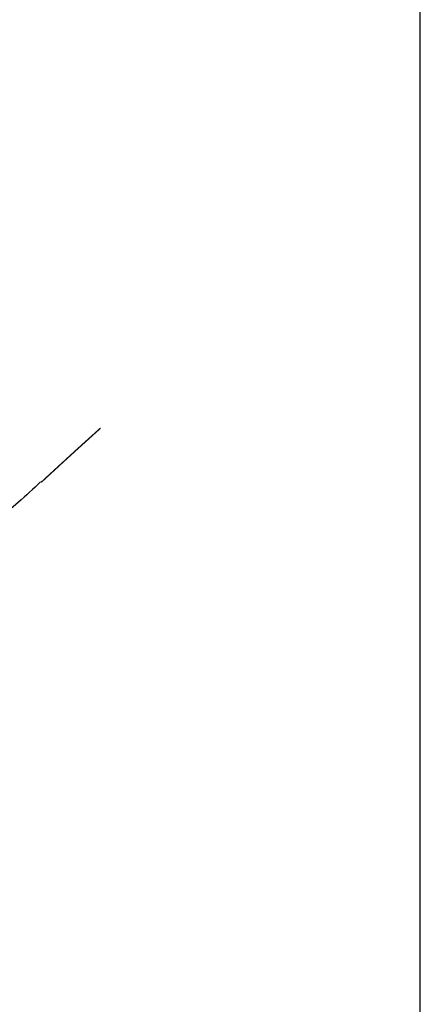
# Model space of a CAD drawing. Header units: millimetres. Extents: x 8 to 538, y 12 to 436.
# Tile 37 of 40: x 298 to 309, y 358 to 385. Entities that reach past the tile are written whole.
import ezdxf

# ---------------------------------------------------------------- set-up
doc = ezdxf.new("R2010")
doc.units = ezdxf.units.MM

msp = doc.modelspace()

# ---------------------------------------------------------------- linework, layer by layer
at = {"color": 7, "linetype": 'Continuous', "lineweight": 30}
msp.add_line((309.032, 281.133), (309.032, 400.265), dxfattribs=at)
for points, knots in [([(298.839, 372.513), (298.84, 372.514), (298.842, 372.516), (298.845, 372.518), (298.847, 372.52), (298.848, 372.521), (298.85, 372.523), (298.852, 372.524), (298.854, 372.526), (298.856, 372.528), (298.858, 372.53), (298.86, 372.532), (298.862, 372.534), (298.865, 372.536), (298.867, 372.539), (298.87, 372.542), (298.874, 372.545), (298.877, 372.548), (298.88, 372.55), (298.883, 372.553), (298.886, 372.556), (298.889, 372.559), (298.892, 372.561), (298.894, 372.564), (298.897, 372.567), (298.9, 372.569), (298.903, 372.572), (298.907, 372.575), (298.91, 372.579), (298.914, 372.582), (298.918, 372.586), (298.922, 372.589), (298.925, 372.592), (298.928, 372.595), (298.931, 372.598), (298.934, 372.601), (298.937, 372.604), (298.94, 372.606), (298.942, 372.608), (298.944, 372.61), (298.946, 372.612), (298.948, 372.614), (298.95, 372.616), (298.953, 372.618), (298.955, 372.62), (298.958, 372.623), (298.96, 372.625), (298.963, 372.627), (298.965, 372.63), (298.968, 372.632), (298.97, 372.634), (298.973, 372.637), (298.976, 372.639), (298.978, 372.642), (298.981, 372.644), (298.984, 372.647), (298.987, 372.65), (298.99, 372.653), (298.993, 372.655), (298.996, 372.658), (298.999, 372.661), (299.002, 372.663), (299.004, 372.666), (299.006, 372.668), (299.008, 372.67), (299.011, 372.672), (299.013, 372.674), (299.016, 372.676), (299.018, 372.679), (299.021, 372.682), (299.024, 372.684), (299.027, 372.687), (299.03, 372.69), (299.033, 372.692), (299.035, 372.694), (299.038, 372.697), (299.04, 372.699), (299.043, 372.702), (299.046, 372.705), (299.05, 372.708), (299.054, 372.712), (299.059, 372.716), (299.064, 372.722), (299.07, 372.727), (299.075, 372.732), (299.081, 372.737), (299.086, 372.741), (299.091, 372.746), (299.095, 372.75), (299.098, 372.753), (299.101, 372.755), (299.103, 372.757), (299.106, 372.76), (299.108, 372.762), (299.111, 372.764), (299.113, 372.767), (299.115, 372.769), (299.118, 372.771), (299.12, 372.773), (299.122, 372.774), (299.124, 372.777), (299.127, 372.779), (299.13, 372.782), (299.133, 372.785), (299.136, 372.788), (299.139, 372.791), (299.142, 372.794), (299.145, 372.796), (299.148, 372.799), (299.151, 372.801), (299.153, 372.804), (299.156, 372.806), (299.159, 372.809), (299.162, 372.812), (299.165, 372.815), (299.168, 372.817), (299.171, 372.82), (299.173, 372.822), (299.175, 372.824), (299.177, 372.826), (299.179, 372.828), (299.182, 372.83), (299.185, 372.833), (299.188, 372.836), (299.192, 372.84), (299.197, 372.844), (299.201, 372.848), (299.205, 372.852), (299.209, 372.855), (299.213, 372.858), (299.216, 372.861), (299.219, 372.865), (299.223, 372.868), (299.226, 372.871), (299.228, 372.873), (299.231, 372.876), (299.234, 372.878), (299.237, 372.881), (299.239, 372.883), (299.242, 372.885), (299.245, 372.888), (299.247, 372.89), (299.249, 372.892), (299.251, 372.893), (299.252, 372.895), (299.254, 372.897), (299.257, 372.899), (299.259, 372.901), (299.261, 372.903), (299.264, 372.906), (299.268, 372.909), (299.271, 372.912), (299.274, 372.915), (299.277, 372.918), (299.28, 372.92), (299.282, 372.922), (299.285, 372.925), (299.287, 372.927), (299.29, 372.93), (299.293, 372.933), (299.296, 372.936), (299.3, 372.939), (299.304, 372.942), (299.308, 372.946), (299.312, 372.95), (299.317, 372.954), (299.321, 372.958), (299.325, 372.962), (299.328, 372.965), (299.332, 372.968), (299.335, 372.971), (299.339, 372.974), (299.342, 372.978), (299.346, 372.981), (299.35, 372.985), (299.354, 372.989), (299.358, 372.992), (299.361, 372.995), (299.365, 372.998), (299.369, 373.002), (299.373, 373.006), (299.376, 373.009), (299.379, 373.012), (299.382, 373.014), (299.384, 373.016), (299.386, 373.018), (299.388, 373.02), (299.39, 373.022), (299.393, 373.024), (299.395, 373.026), (299.397, 373.028), (299.399, 373.03), (299.402, 373.033), (299.405, 373.035), (299.408, 373.038), (299.411, 373.041), (299.415, 373.044), (299.419, 373.048), (299.425, 373.053), (299.431, 373.059), (299.437, 373.065), (299.444, 373.071), (299.451, 373.077), (299.456, 373.082), (299.461, 373.086), (299.463, 373.089), (299.466, 373.091), (299.468, 373.093), (299.47, 373.095), (299.472, 373.097), (299.474, 373.098), (299.475, 373.1), (299.477, 373.101), (299.479, 373.103), (299.482, 373.106), (299.484, 373.108), (299.487, 373.111), (299.49, 373.113), (299.493, 373.116), (299.496, 373.119), (299.499, 373.121), (299.501, 373.124), (299.504, 373.126), (299.507, 373.129), (299.51, 373.132), (299.514, 373.135), (299.517, 373.138), (299.521, 373.142), (299.525, 373.146), (299.53, 373.15), (299.535, 373.154), (299.539, 373.159), (299.544, 373.163), (299.548, 373.166), (299.552, 373.17), (299.556, 373.174), (299.56, 373.177), (299.563, 373.18), (299.566, 373.183), (299.569, 373.185), (299.571, 373.187), (299.573, 373.19), (299.575, 373.191), (299.577, 373.193), (299.579, 373.195), (299.582, 373.197), (299.584, 373.199), (299.586, 373.202), (299.589, 373.204), (299.592, 373.207), (299.595, 373.209), (299.597, 373.211), (299.599, 373.213), (299.601, 373.215), (299.603, 373.217), (299.605, 373.219), (299.607, 373.22), (299.609, 373.222), (299.61, 373.223), (299.613, 373.225), (299.615, 373.227), (299.617, 373.23), (299.62, 373.232), (299.622, 373.234), (299.625, 373.237), (299.628, 373.239), (299.63, 373.241), (299.632, 373.243), (299.633, 373.244), (299.634, 373.245), (299.636, 373.247), (299.637, 373.248), (299.639, 373.249), (299.641, 373.251), (299.643, 373.253), (299.645, 373.255), (299.647, 373.257), (299.649, 373.259), (299.652, 373.261), (299.654, 373.263), (299.656, 373.265), (299.658, 373.267), (299.66, 373.269), (299.662, 373.271), (299.664, 373.273), (299.666, 373.274), (299.668, 373.276), (299.67, 373.278), (299.673, 373.28), (299.675, 373.282), (299.677, 373.285), (299.68, 373.287), (299.682, 373.289), (299.684, 373.29), (299.686, 373.292), (299.687, 373.294), (299.689, 373.295), (299.69, 373.296), (299.691, 373.297), (299.693, 373.298), (299.694, 373.3), (299.696, 373.302), (299.698, 373.303), (299.7, 373.305), (299.702, 373.307), (299.704, 373.309), (299.706, 373.31), (299.707, 373.312), (299.708, 373.313), (299.71, 373.314), (299.711, 373.315), (299.713, 373.317), (299.716, 373.319), (299.718, 373.321), (299.72, 373.323), (299.722, 373.325), (299.724, 373.327), (299.727, 373.33), (299.73, 373.332), (299.732, 373.335), (299.735, 373.337), (299.737, 373.339), (299.739, 373.341), (299.741, 373.343), (299.743, 373.344), (299.744, 373.346), (299.746, 373.347), (299.747, 373.348), (299.748, 373.349), (299.75, 373.351), (299.752, 373.353), (299.755, 373.355), (299.757, 373.357), (299.76, 373.36), (299.762, 373.362), (299.765, 373.365), (299.768, 373.367), (299.771, 373.37), (299.774, 373.372), (299.776, 373.375), (299.778, 373.377), (299.78, 373.378), (299.782, 373.38), (299.783, 373.381), (299.784, 373.382), (299.786, 373.384), (299.788, 373.385), (299.79, 373.387), (299.793, 373.39), (299.795, 373.392), (299.798, 373.394), (299.8, 373.396), (299.802, 373.398), (299.803, 373.399), (299.805, 373.401), (299.806, 373.402), (299.808, 373.403), (299.81, 373.405), (299.812, 373.407), (299.814, 373.409), (299.816, 373.411), (299.818, 373.413), (299.821, 373.415), (299.823, 373.417), (299.825, 373.419), (299.827, 373.421), (299.829, 373.423), (299.831, 373.425), (299.833, 373.426), (299.835, 373.428), (299.837, 373.43), (299.84, 373.432), (299.842, 373.434), (299.844, 373.436), (299.846, 373.438), (299.849, 373.441), (299.851, 373.443), (299.854, 373.445), (299.857, 373.448), (299.859, 373.45), (299.861, 373.452), (299.863, 373.454), (299.866, 373.456), (299.868, 373.458), (299.871, 373.461), (299.874, 373.463), (299.876, 373.465), (299.878, 373.467), (299.88, 373.469), (299.882, 373.471), (299.884, 373.472), (299.885, 373.474), (299.887, 373.475), (299.888, 373.477), (299.89, 373.478), (299.891, 373.479), (299.893, 373.481), (299.895, 373.483), (299.898, 373.485), (299.9, 373.487), (299.903, 373.49), (299.905, 373.491), (299.906, 373.493), (299.908, 373.494), (299.909, 373.496), (299.911, 373.497), (299.912, 373.498), (299.914, 373.5), (299.915, 373.501), (299.917, 373.502), (299.918, 373.504), (299.92, 373.506), (299.922, 373.507), (299.924, 373.509), (299.926, 373.511), (299.929, 373.513), (299.931, 373.515), (299.934, 373.518), (299.936, 373.52), (299.939, 373.522), (299.941, 373.524), (299.943, 373.526), (299.945, 373.528), (299.946, 373.529), (299.948, 373.53), (299.949, 373.532), (299.951, 373.533), (299.953, 373.535), (299.955, 373.537), (299.957, 373.539), (299.959, 373.541), (299.961, 373.543), (299.964, 373.545), (299.966, 373.547), (299.968, 373.549), (299.971, 373.551), (299.972, 373.553), (299.975, 373.555), (299.978, 373.558), (299.982, 373.561), (299.984, 373.564), (299.986, 373.565), (299.988, 373.567), (299.99, 373.569), (299.993, 373.571), (299.995, 373.574), (299.998, 373.576), (300, 373.578), (300.002, 373.579), (300.004, 373.581), (300.006, 373.583), (300.008, 373.585), (300.011, 373.588), (300.014, 373.591), (300.017, 373.593), (300.019, 373.595), (300.021, 373.597), (300.023, 373.599), (300.025, 373.601), (300.027, 373.602), (300.028, 373.604), (300.03, 373.605), (300.031, 373.606), (300.032, 373.607), (300.034, 373.608), (300.035, 373.61), (300.037, 373.611), (300.039, 373.613), (300.041, 373.615), (300.043, 373.617), (300.045, 373.618), (300.046, 373.62), (300.048, 373.621), (300.05, 373.623), (300.051, 373.624), (300.052, 373.625), (300.054, 373.627), (300.055, 373.628), (300.057, 373.63), (300.06, 373.632), (300.062, 373.634), (300.065, 373.637), (300.069, 373.64), (300.072, 373.643), (300.074, 373.645), (300.076, 373.647), (300.078, 373.649), (300.08, 373.65), (300.082, 373.652), (300.083, 373.653), (300.085, 373.655), (300.086, 373.656), (300.087, 373.657), (300.088, 373.658), (300.09, 373.659), (300.092, 373.661), (300.093, 373.663), (300.096, 373.665), (300.098, 373.667), (300.1, 373.669), (300.103, 373.671), (300.105, 373.673), (300.108, 373.676), (300.111, 373.678), (300.113, 373.68), (300.115, 373.682), (300.117, 373.684), (300.12, 373.686), (300.122, 373.688), (300.124, 373.691), (300.127, 373.693), (300.129, 373.695), (300.131, 373.697), (300.133, 373.698), (300.135, 373.7), (300.136, 373.701), (300.138, 373.702), (300.139, 373.704), (300.142, 373.706), (300.144, 373.709), (300.148, 373.711), (300.151, 373.714), (300.154, 373.717), (300.157, 373.72), (300.16, 373.722), (300.161, 373.724), (300.163, 373.726), (300.165, 373.727), (300.167, 373.729), (300.169, 373.731), (300.17, 373.732), (300.171, 373.733), (300.172, 373.734), (300.174, 373.735), (300.175, 373.736), (300.177, 373.738), (300.179, 373.74), (300.181, 373.742), (300.183, 373.744), (300.186, 373.746), (300.188, 373.748), (300.191, 373.75), (300.193, 373.752), (300.195, 373.755), (300.198, 373.757), (300.2, 373.759), (300.203, 373.761), (300.205, 373.763), (300.207, 373.765), (300.209, 373.767), (300.212, 373.77), (300.214, 373.772), (300.216, 373.774), (300.218, 373.775), (300.22, 373.777), (300.221, 373.778), (300.222, 373.779), (300.224, 373.78), (300.225, 373.781), (300.226, 373.783), (300.228, 373.784), (300.23, 373.786), (300.233, 373.789), (300.236, 373.792), (300.24, 373.795), (300.243, 373.798), (300.246, 373.801), (300.249, 373.803), (300.251, 373.805), (300.254, 373.807), (300.256, 373.809), (300.258, 373.811), (300.26, 373.813), (300.262, 373.815), (300.264, 373.816), (300.266, 373.818), (300.268, 373.82), (300.27, 373.822), (300.273, 373.824), (300.275, 373.827), (300.277, 373.829), (300.28, 373.831), (300.282, 373.833), (300.284, 373.834), (300.285, 373.836), (300.287, 373.837), (300.288, 373.838), (300.289, 373.839), (300.29, 373.84), (300.292, 373.842), (300.293, 373.843), (300.295, 373.845), (300.297, 373.847), (300.299, 373.848), (300.301, 373.85), (300.303, 373.852), (300.305, 373.854), (300.308, 373.856), (300.31, 373.859), (300.313, 373.861), (300.315, 373.863), (300.318, 373.865), (300.32, 373.867), (300.322, 373.869), (300.324, 373.871), (300.326, 373.873), (300.328, 373.874), (300.33, 373.876), (300.332, 373.878), (300.334, 373.88), (300.337, 373.882), (300.34, 373.885), (300.342, 373.887), (300.345, 373.889), (300.347, 373.892), (300.35, 373.894), (300.353, 373.897), (300.356, 373.9), (300.359, 373.902), (300.362, 373.905), (300.364, 373.907), (300.366, 373.908), (300.368, 373.91), (300.369, 373.911), (300.371, 373.913), (300.372, 373.914), (300.373, 373.915), (300.374, 373.916), (300.376, 373.917), (300.377, 373.919), (300.379, 373.92), (300.381, 373.922), (300.384, 373.925), (300.386, 373.927), (300.389, 373.929), (300.392, 373.932), (300.395, 373.935), (300.398, 373.937), (300.4, 373.939), (300.403, 373.942), (300.405, 373.944), (300.408, 373.946), (300.411, 373.949), (300.413, 373.951), (300.416, 373.954), (300.419, 373.956), (300.422, 373.959), (300.426, 373.963), (300.428, 373.965), (300.43, 373.966)], [0, 0, 0, 0, 0.001916, 0.003855, 0.004732, 0.005658, 0.006684, 0.007809, 0.009033, 0.010356, 0.011694, 0.01311, 0.01451, 0.015866, 0.017178, 0.019415, 0.021513, 0.023474, 0.025296, 0.026981, 0.028933, 0.0308, 0.032646, 0.034472, 0.036278, 0.038063, 0.039829, 0.042086, 0.044402, 0.046775, 0.049233, 0.051845, 0.05364, 0.055503, 0.057433, 0.059412, 0.06129, 0.063038, 0.064432, 0.06573, 0.066932, 0.068152, 0.069486, 0.070933, 0.072494, 0.074024, 0.075649, 0.077282, 0.078857, 0.080375, 0.081835, 0.083612, 0.085296, 0.086922, 0.088627, 0.090424, 0.092314, 0.094181, 0.09613, 0.098073, 0.09988, 0.101549, 0.103081, 0.104476, 0.105782, 0.107187, 0.108708, 0.110314, 0.112033, 0.113856, 0.115652, 0.117512, 0.119289, 0.120983, 0.122594, 0.124121, 0.125649, 0.127567, 0.129611, 0.13178, 0.134062, 0.137416, 0.140873, 0.144408, 0.14787, 0.151229, 0.154272, 0.157288, 0.160455, 0.162005, 0.16359, 0.165212, 0.16681, 0.168301, 0.170044, 0.171611, 0.173, 0.17422, 0.175456, 0.176786, 0.178212, 0.179976, 0.181867, 0.183884, 0.185915, 0.187884, 0.18979, 0.191633, 0.193268, 0.194906, 0.196635, 0.198457, 0.200372, 0.202379, 0.204171, 0.205913, 0.207541, 0.209055, 0.210456, 0.211744, 0.212932, 0.214663, 0.216576, 0.218671, 0.220947, 0.22388, 0.226681, 0.229351, 0.231888, 0.233865, 0.235961, 0.238179, 0.240519, 0.242147, 0.243829, 0.245565, 0.247349, 0.249064, 0.250672, 0.252427, 0.254031, 0.255485, 0.256789, 0.257864, 0.258973, 0.260199, 0.261544, 0.263008, 0.264589, 0.266277, 0.268549, 0.270707, 0.272752, 0.274682, 0.276144, 0.277587, 0.279145, 0.280826, 0.282629, 0.284519, 0.286527, 0.288653, 0.29078, 0.293854, 0.296748, 0.299461, 0.302017, 0.304426, 0.306689, 0.308733, 0.310865, 0.313102, 0.315444, 0.317891, 0.320391, 0.322798, 0.325109, 0.327327, 0.329521, 0.331872, 0.334389, 0.337072, 0.338719, 0.340313, 0.341811, 0.343214, 0.344522, 0.345734, 0.347041, 0.348358, 0.349787, 0.351329, 0.353013, 0.354814, 0.356687, 0.358527, 0.360329, 0.363758, 0.367042, 0.370926, 0.374913, 0.379001, 0.383488, 0.388094, 0.389936, 0.391734, 0.393394, 0.394917, 0.396035, 0.397066, 0.398008, 0.398938, 0.399963, 0.401452, 0.403106, 0.404925, 0.406606, 0.408408, 0.410283, 0.412106, 0.41387, 0.415573, 0.417216, 0.418799, 0.421166, 0.423385, 0.425542, 0.427768, 0.430642, 0.433626, 0.436661, 0.439571, 0.442342, 0.444984, 0.44741, 0.450025, 0.452827, 0.454566, 0.456306, 0.457937, 0.45946, 0.460898, 0.462223, 0.463435, 0.464657, 0.466012, 0.467471, 0.469059, 0.470774, 0.472615, 0.474239, 0.475762, 0.477183, 0.478502, 0.47972, 0.480835, 0.481876, 0.483008, 0.484194, 0.485487, 0.486888, 0.488395, 0.49001, 0.491689, 0.49351, 0.495137, 0.49657, 0.497808, 0.498525, 0.499252, 0.50009, 0.501039, 0.502099, 0.50327, 0.504759, 0.506181, 0.50751, 0.508744, 0.510207, 0.511522, 0.512813, 0.514113, 0.515424, 0.516743, 0.518133, 0.519314, 0.520572, 0.521909, 0.523324, 0.524818, 0.526389, 0.527955, 0.529268, 0.530478, 0.531585, 0.532589, 0.53349, 0.534288, 0.535082, 0.535945, 0.536937, 0.53806, 0.539313, 0.540676, 0.541967, 0.543144, 0.544206, 0.545155, 0.545989, 0.546709, 0.547353, 0.548947, 0.550661, 0.551838, 0.553065, 0.554378, 0.555857, 0.557506, 0.559324, 0.561311, 0.56262, 0.563984, 0.565281, 0.566472, 0.567557, 0.56852, 0.569381, 0.570154, 0.570975, 0.572159, 0.573479, 0.574936, 0.576508, 0.578055, 0.579999, 0.58185, 0.583609, 0.58539, 0.58706, 0.588596, 0.589993, 0.591252, 0.592052, 0.592811, 0.593694, 0.594728, 0.595973, 0.597384, 0.598961, 0.600662, 0.602202, 0.603581, 0.6048, 0.605859, 0.606619, 0.607512, 0.608539, 0.609699, 0.610993, 0.612419, 0.613846, 0.615192, 0.616769, 0.618219, 0.619541, 0.620736, 0.621804, 0.623194, 0.624548, 0.625898, 0.627242, 0.628582, 0.629946, 0.631251, 0.632697, 0.634283, 0.636, 0.637696, 0.639316, 0.64086, 0.642209, 0.643561, 0.645033, 0.646625, 0.648338, 0.650172, 0.651553, 0.65291, 0.65417, 0.655333, 0.656399, 0.657368, 0.658386, 0.65927, 0.660077, 0.660986, 0.662215, 0.663606, 0.665157, 0.666799, 0.668311, 0.669675, 0.670727, 0.67167, 0.672527, 0.673392, 0.674278, 0.675184, 0.676111, 0.677154, 0.678221, 0.679324, 0.680537, 0.681877, 0.683201, 0.68463, 0.686162, 0.687799, 0.689526, 0.691122, 0.692553, 0.693819, 0.69492, 0.695708, 0.696578, 0.697555, 0.698641, 0.699833, 0.70111, 0.70246, 0.70376, 0.704996, 0.706747, 0.70835, 0.709807, 0.711117, 0.712289, 0.713418, 0.716007, 0.718494, 0.719561, 0.720752, 0.72207, 0.723515, 0.725087, 0.726673, 0.728087, 0.729424, 0.730681, 0.731861, 0.733058, 0.734688, 0.736465, 0.73839, 0.740463, 0.741839, 0.743171, 0.744401, 0.745531, 0.746561, 0.747533, 0.748394, 0.749144, 0.749869, 0.75072, 0.7517, 0.75281, 0.753941, 0.755181, 0.756499, 0.757732, 0.758857, 0.759873, 0.760948, 0.761867, 0.762648, 0.763465, 0.764362, 0.76566, 0.767095, 0.768669, 0.770818, 0.773064, 0.775404, 0.77654, 0.777697, 0.778876, 0.780043, 0.781118, 0.782098, 0.782983, 0.783773, 0.784467, 0.785132, 0.786116, 0.787232, 0.78848, 0.789819, 0.791283, 0.792863, 0.794416, 0.79589, 0.797704, 0.799384, 0.800931, 0.802199, 0.803469, 0.804855, 0.806357, 0.807973, 0.809696, 0.811103, 0.812379, 0.813525, 0.81454, 0.815425, 0.81623, 0.817076, 0.818745, 0.82057, 0.822551, 0.824502, 0.826629, 0.828933, 0.83008, 0.831267, 0.832492, 0.833713, 0.834832, 0.835846, 0.836754, 0.837557, 0.838255, 0.838921, 0.839909, 0.841028, 0.842279, 0.843624, 0.845095, 0.84668, 0.848233, 0.849709, 0.851106, 0.852425, 0.854111, 0.855649, 0.857137, 0.858792, 0.860108, 0.861517, 0.86302, 0.864518, 0.86587, 0.867076, 0.868135, 0.868976, 0.869699, 0.870419, 0.871191, 0.872015, 0.87289, 0.874581, 0.876437, 0.878424, 0.880487, 0.882625, 0.884839, 0.886387, 0.887908, 0.889348, 0.890706, 0.891982, 0.893176, 0.89439, 0.895701, 0.89696, 0.898297, 0.899713, 0.901207, 0.902779, 0.904344, 0.905785, 0.907076, 0.908246, 0.909297, 0.910227, 0.910877, 0.911574, 0.912379, 0.913293, 0.914336, 0.915493, 0.916756, 0.918018, 0.919232, 0.920399, 0.92152, 0.923398, 0.925128, 0.926708, 0.928201, 0.929648, 0.931024, 0.932356, 0.933643, 0.934946, 0.936096, 0.937344, 0.93869, 0.940136, 0.941604, 0.94342, 0.945116, 0.94669, 0.948206, 0.949874, 0.951695, 0.953669, 0.955797, 0.957258, 0.958634, 0.95989, 0.961025, 0.96204, 0.962935, 0.96371, 0.964379, 0.965115, 0.965972, 0.966949, 0.968047, 0.969494, 0.971109, 0.972827, 0.974465, 0.976456, 0.978294, 0.979977, 0.981507, 0.98304, 0.984705, 0.986503, 0.988009, 0.989623, 0.99139, 0.993312, 0.995387, 0.997617, 1, 1, 1, 1]), ([(298.817, 372.518), (298.62, 372.332), (298.075, 371.82), (297.351, 371.263), (296.788, 370.935), (296.656, 370.858)], [0, 0, 0, 0, 0.303515, 0.83629, 1, 1, 1, 1])]:
    msp.add_open_spline(points, degree=3, knots=knots, dxfattribs=at)

doc.saveas('drawing.dxf')
